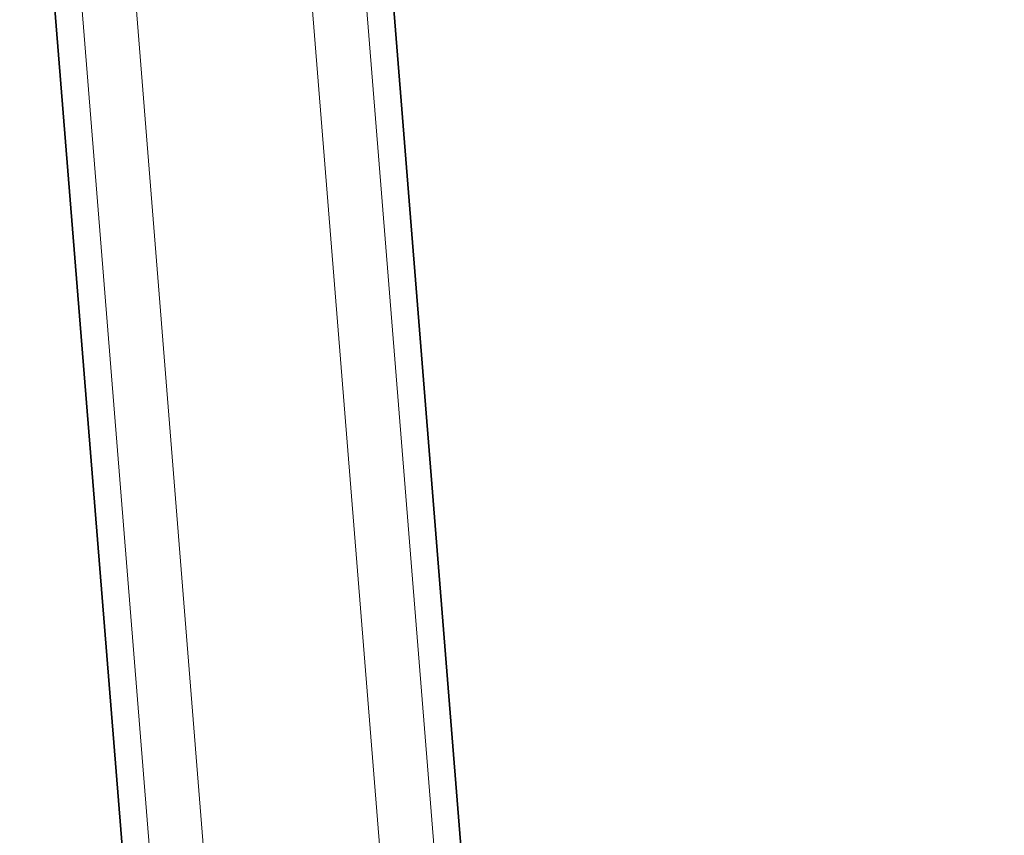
# Model space of a CAD drawing. Header units: millimetres. Extents: x -234 to 1726, y -356 to 1749.
# Tile 198 of 202: x 1309 to 1382, y 1193 to 1253. Entities that reach past the tile are written whole.
import ezdxf

# ---------------------------------------------------------------- set-up
doc = ezdxf.new("R2010")
doc.units = ezdxf.units.MM
for name, color, linetype, lineweight in [('Spigoli nascosti(ISO)', 7, 'Continuous', 18), ('Spigoli tangenti nascosti(ISO)', 7, 'Continuous', 18), ('Spigoli visibili(ISO)', 7, 'Continuous', 35)]:
    doc.layers.add(name, color=color, linetype=linetype, lineweight=lineweight)

msp = doc.modelspace()

# ---------------------------------------------------------------- linework, layer by layer
at = {"layer": 'Spigoli nascosti(ISO)'}
for p, q in [((1381.605, 665.765), (1331.751, 1287.117)), ((1360.672, 664.086), (1310.733, 1286.505))]:
    msp.add_line(p, q, dxfattribs=at)
at = {"layer": 'Spigoli tangenti nascosti(ISO)'}
for p, q in [((1327.61, 1288.713), (1377.617, 665.445)), ((1314.602, 1288.296), (1364.659, 664.406))]:
    msp.add_line(p, q, dxfattribs=at)
at = {"layer": 'Spigoli visibili(ISO)'}
for p, q in [((1365.534, 891.072), (1333.753, 1287.176)), ((1340.46, 890.996), (1308.731, 1286.446))]:
    msp.add_line(p, q, dxfattribs=at)

doc.saveas('drawing.dxf')
